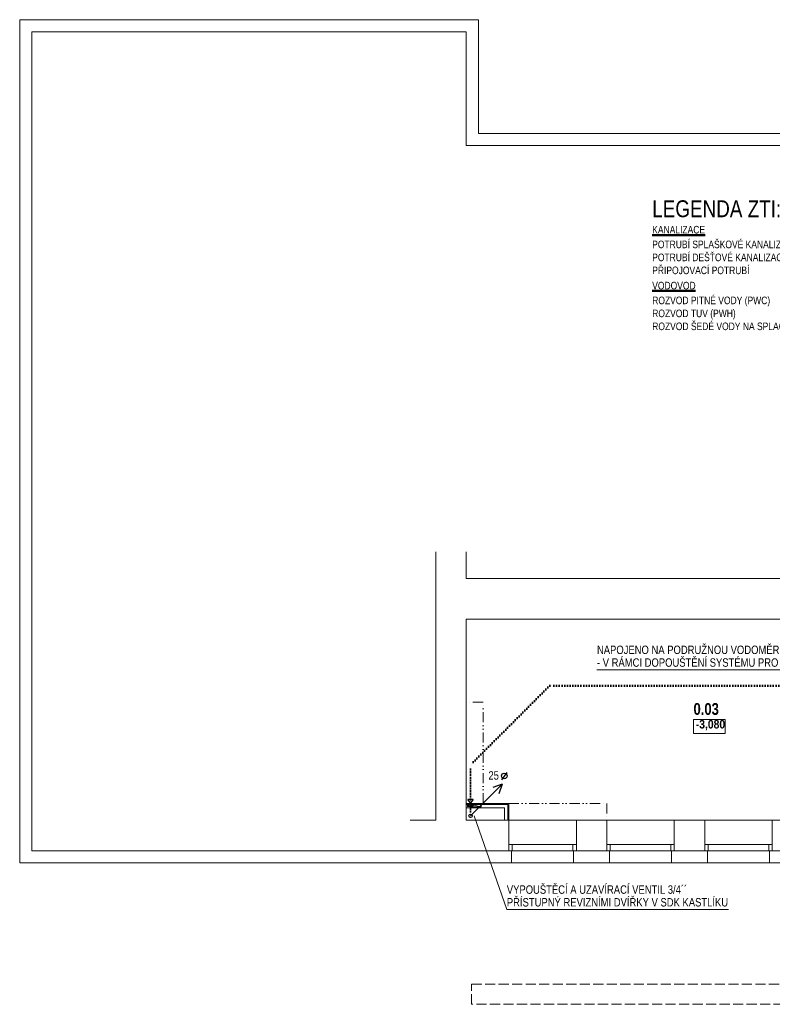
# Model space of a CAD drawing. Header units: millimetres. Extents: x -18118 to 32514, y -63087 to -43953.
# Tile 1 of 8: x -18118 to -6977, y -59872 to -45292. Entities that reach past the tile are written whole.
import ezdxf

# ---------------------------------------------------------------- set-up
doc = ezdxf.new("R2010")
doc.units = ezdxf.units.MM
for name, pattern in [('Carkovana 2x_1', [200, 150, -50]), ('JIS_09_15', [300, 150, -50, 0, -50, 0, -50]), ('Teckovana 0.5x_2', [40, 0, -40])]:
    doc.linetypes.add(name, pattern=pattern)
doc.layers.add('XR$2$1.PP - SLEPY_1', color=7, linetype='Continuous', lineweight=25)
doc.layers.add('XR$3$VODOVOD_1', color=7, linetype='Continuous', lineweight=25)
doc.styles.add('ARIAL', font='ARIAL.TTF')
doc.styles.add('Arial Black', font='Arial Black')
doc.styles.add('ARIALNARROW', font='ARIALN.TTF')

msp = doc.modelspace()

# ---------------------------------------------------------------- linework, layer by layer
at = {"layer": 'XR$2$1.PP - SLEPY_1', "color": 138, "linetype": 'Continuous', "lineweight": 13}
for p, q in [((-18118, -45292), (-18118, -57777)), ((-11328, -45292), (-18118, -45292)), ((-11328, -46977), (-11328, -45292)), ((-11508, -45472), (-17938, -45472)), ((-17938, -45472), (-17938, -57597)), ((-11508, -47157), (-11508, -45472)), ((-1983, -46977), (-11328, -46977)), ((-2875, -47157), (-11508, -47157)), ((-11958, -53172), (-11958, -57147)), ((-11508, -53172), (-11508, -53567)), ((-11508, -53567), (-2653, -53567)), ((-11508, -54167), (-4828, -54167)), ((-11508, -54167), (-11508, -57147)), ((-10878, -56897), (-11508, -56897)), ((-10893, -56912), (-11508, -56912)), ((-10943, -56962), (-11508, -56962)), ((-10943, -57147), (-10943, -56962)), ((-10893, -57147), (-10893, -56912)), ((-10878, -57147), (-10878, -56897)), ((-12336, -57147), (-11958, -57147)), ((-11508, -57147), (-10878, -57147)), ((-9878, -57147), (-10878, -57147)), ((-9878, -57147), (-10878, -57147)), ((-10878, -57147), (-10878, -57597)), ((-10878, -57147), (-10878, -57597)), ((-9878, -57147), (-9878, -57597)), ((-9878, -57147), (-9878, -57597)), ((-9878, -57147), (-9428, -57147)), ((-8428, -57147), (-9428, -57147)), ((-8428, -57147), (-9428, -57147)), ((-9428, -57147), (-9428, -57597)), ((-9428, -57147), (-9428, -57597)), ((-8428, -57147), (-8428, -57597)), ((-8428, -57147), (-7978, -57147)), ((-8428, -57147), (-8428, -57597)), ((-6978, -57147), (-7978, -57147)), ((-7978, -57147), (-7978, -57597)), ((-6978, -57147), (-6978, -57597)), ((-6978, -57147), (-6528, -57147)), ((-9878, -57507), (-10878, -57507)), ((-9878, -57507), (-10878, -57507)), ((-10828, -57507), (-10828, -57597)), ((-10828, -57507), (-10828, -57597)), ((-9928, -57507), (-9928, -57597)), ((-9928, -57507), (-9928, -57597)), ((-8428, -57507), (-9428, -57507)), ((-8428, -57507), (-9428, -57507)), ((-9378, -57507), (-9378, -57597)), ((-9378, -57507), (-9378, -57597)), ((-8478, -57507), (-8478, -57597)), ((-8478, -57507), (-8478, -57597)), ((-6978, -57507), (-7978, -57507)), ((-7928, -57507), (-7928, -57597)), ((-7028, -57507), (-7028, -57597)), ((-17938, -57597), (-12336, -57597)), ((-12336, -57597), (-10878, -57597)), ((-9878, -57597), (-10878, -57597)), ((-9878, -57597), (-10878, -57597)), ((-10838, -57597), (-10878, -57597)), ((-10838, -57597), (-10838, -57777)), ((-10838, -57597), (-10838, -57777)), ((-9918, -57597), (-9918, -57777)), ((-9918, -57597), (-9918, -57777)), ((-9878, -57597), (-9918, -57597)), ((-9878, -57597), (-9428, -57597)), ((-8428, -57597), (-9428, -57597)), ((-8428, -57597), (-9428, -57597)), ((-9388, -57597), (-9428, -57597)), ((-9388, -57597), (-9388, -57777)), ((-9388, -57597), (-9388, -57777)), ((-8468, -57597), (-8468, -57777)), ((-8468, -57597), (-8468, -57777)), ((-8428, -57597), (-8468, -57597)), ((-8428, -57597), (-7978, -57597)), ((-6978, -57597), (-7978, -57597)), ((-7938, -57597), (-7978, -57597)), ((-7938, -57597), (-7938, -57777)), ((-7018, -57597), (-7018, -57777)), ((-6978, -57597), (-7018, -57597)), ((-6978, -57597), (-6528, -57597)), ((-18118, -57777), (-10838, -57777)), ((-10838, -57777), (-9918, -57777)), ((-9918, -57777), (-9388, -57777)), ((-9388, -57777), (-8468, -57777)), ((-8468, -57777), (-7938, -57777)), ((-7938, -57777), (-7018, -57777)), ((-7018, -57777), (-6488, -57777))]:
    msp.add_line(p, q, dxfattribs=at)
at = {"layer": 'XR$2$1.PP - SLEPY_1', "color": 138, "linetype": 'JIS_09_15', "lineweight": 13}
for p, q in [((-11258, -55397), (-11508, -55397)), ((-11258, -56897), (-11258, -55397)), ((-11488, -56897), (-11288, -56897)), ((-11488, -56947), (-11488, -56897)), ((-11288, -56947), (-11488, -56897)), ((-11288, -56897), (-11488, -56947)), ((-11288, -56947), (-11488, -56947)), ((-11288, -56897), (-11288, -56947)), ((-10878, -56897), (-9428, -56897)), ((-9428, -56897), (-9428, -57147))]:
    msp.add_line(p, q, dxfattribs=at)
at = {"layer": 'XR$2$1.PP - SLEPY_1', "color": 138, "linetype": 'Carkovana 2x_1', "lineweight": 13}
for p, q in [((-11428, -59872), (-11428, -59572)), ((-11428, -59572), (-1408, -59572)), ((-1408, -59872), (-11428, -59872))]:
    msp.add_line(p, q, dxfattribs=at)
at = {"layer": 'XR$2$1.PP - SLEPY_1', "color": 138, "linetype": 'Continuous', "lineweight": 13}
msp.add_lwpolyline([(-8144, -55861), (-7674, -55861), (-7674, -55653), (-8144, -55653), (-8144, -55861)], dxfattribs=at)
at = {"layer": 'XR$3$VODOVOD_1', "color": 7, "linetype": 'Continuous', "lineweight": 13}
for p, q in [((-9573, -54918), (-5143, -54918)), ((-11391, -57080), (-10907, -58468)), ((-10907, -58468), (-7627, -58468))]:
    msp.add_line(p, q, dxfattribs=at)
at = {"layer": 'XR$3$VODOVOD_1', "color": 7, "linetype": 'Teckovana 0.5x_2', "lineweight": 50}
for p, q in [((-10272, -55154), (-11443, -56325)), ((-4877, -55154), (-10272, -55154)), ((-11443, -56837), (-11443, -56325)), ((-11443, -56937), (-11443, -57058))]:
    msp.add_line(p, q, dxfattribs=at)
at = {"layer": 'XR$3$VODOVOD_1', "color": 7, "linetype": 'Continuous', "lineweight": 25}
for p, q in [((-10909, -56437), (-10984, -56547)), ((-11443, -57081), (-10976, -56614)), ((-10976, -56614), (-11116, -56661)), ((-10976, -56614), (-11023, -56754)), ((-11403, -56837), (-11483, -56837)), ((-11403, -56837), (-11483, -56937)), ((-11403, -56937), (-11483, -56837)), ((-11483, -56937), (-11403, -56937))]:
    msp.add_line(p, q, dxfattribs=at)
for centre, radius in [((-10945, -56490), 41.4), ((-11443, -57081), 25)]:
    msp.add_circle(centre, radius, dxfattribs=at)

# ---------------------------------------------------------------- texts
at = {"layer": 'XR$2$1.PP - SLEPY_1', "color": 138, "linetype": 'Continuous', "lineweight": 35, "insert": (-8144, -55589), "char_height": 175, "width": 456.84, "attachment_point": 7, "style": 'Arial Black'}
msp.add_mtext('\\W0.69;0.03', dxfattribs=at)
at = {"layer": 'XR$2$1.PP - SLEPY_1', "color": 138, "linetype": 'Continuous', "lineweight": 13, "insert": (-8110, -55815), "char_height": 125, "width": 503.59, "attachment_point": 7, "style": 'ARIALNARROW'}
msp.add_mtext('\\W1.07;\\fArial Narrow|i0|b1|c0|p0;-3,080', dxfattribs=at)
at = {"layer": 'XR$3$VODOVOD_1', "color": 7, "linetype": 'Continuous', "lineweight": 50, "style": 'ARIAL'}
for s, insert, char_height, width, attachment_point in [('\\W0.80;LEGENDA ZTI:', (-8755, -48220), 250, 2009.94, 7), ('\\A1;{\\L\\fArial|i0|b0;\\H112.500000;\\W0.800000;\\C7;KANALIZACE\\l}\\P', (-8755, -48402), 112.5, 829.57, 4), ('\\A1;{\\L\\fArial|i0|b0;\\H112.500000;\\W0.800000;\\C7;VODOVOD\\l}\\P', (-8755, -49230), 112.5, 688.49, 4)]:
    msp.add_mtext(s, dxfattribs=dict(at, insert=insert, char_height=char_height, width=width, attachment_point=attachment_point))
at = {"layer": 'XR$3$VODOVOD_1', "color": 7, "linetype": 'Continuous', "lineweight": 50, "char_height": 112.5, "attachment_point": 1, "line_spacing_factor": 1.024096, "style": 'ARIAL'}
for s, insert, width in [('\\A1;{\\fArial|i0|b0;\\H112.500000;\\W0.800000;\\C7;POTRUBÍ SPLAŠKOVÉ KANALIZACE}\\P{\\fArial|i0|b0;\\H112.500000;\\W0.800000;\\C7;POTRUBÍ DEŠŤOVÉ KANALIZACE}\\P{\\fArial|i0|b0;\\H112.500000;\\W0.800000;\\C7;PŘIPOJOVACÍ POTRUBÍ}\\P', (-8755, -48563), 2214.07), ('\\A1;{\\fArial|i0|b0;\\H112.500000;\\W0.800000;\\C7;ROZVOD PITNÉ VODY (PWC)}\\P{\\fArial|i0|b0;\\H112.500000;\\W0.800000;\\C7;ROZVOD TUV (PWH)}\\P{\\fArial|i0|b0;\\H112.500000;\\W0.800000;\\C7;ROZVOD ŠEDÉ VODY NA SPLACHOVÁNÍ}\\P', (-8755, -49392), 2494.53)]:
    msp.add_mtext(s, dxfattribs=dict(at, insert=insert, width=width))
at = {"layer": 'XR$3$VODOVOD_1', "color": 7, "linetype": 'Continuous', "lineweight": 18, "char_height": 125, "attachment_point": 1, "line_spacing_factor": 0.903614, "style": 'ARIAL'}
for s, insert, width in [('\\A1;{\\fArial|i0|b0;\\H125.000000;\\W0.800000;\\C7;NAPOJENO NA PODRUŽNOU VODOMĚRNOU SESTAVU}\\P{\\fArial|i0|b0;\\H125.000000;\\W0.800000;\\C7;- V RÁMCI DOPOUŠTĚNÍ SYSTÉMU PRO VYUŽÍVÁNÍ ŠEDÝCH VOD}\\P', (-9573, -54560), 4480.12), ('\\A1;{\\fArial|i0|b0;\\H125.000000;\\W0.800000;\\C7;VYPOUŠTĚCÍ A UZAVÍRACÍ VENTIL 3/4´´}\\P{\\fArial|i0|b0;\\H125.000000;\\W0.800000;\\C7;PŘÍSTUPNÝ REVIZNÍMI DVÍŘKY V SDK KASTLÍKU}\\P', (-10907, -58110), 3330.06)]:
    msp.add_mtext(s, dxfattribs=dict(at, insert=insert, width=width))
at = {"layer": 'XR$3$VODOVOD_1', "color": 7, "linetype": 'Continuous', "lineweight": 25, "insert": (-11180, -56547), "char_height": 125, "width": 206.66, "attachment_point": 7, "style": 'ARIAL'}
msp.add_mtext('\\W0.80;25', dxfattribs=at)

doc.saveas('drawing.dxf')
